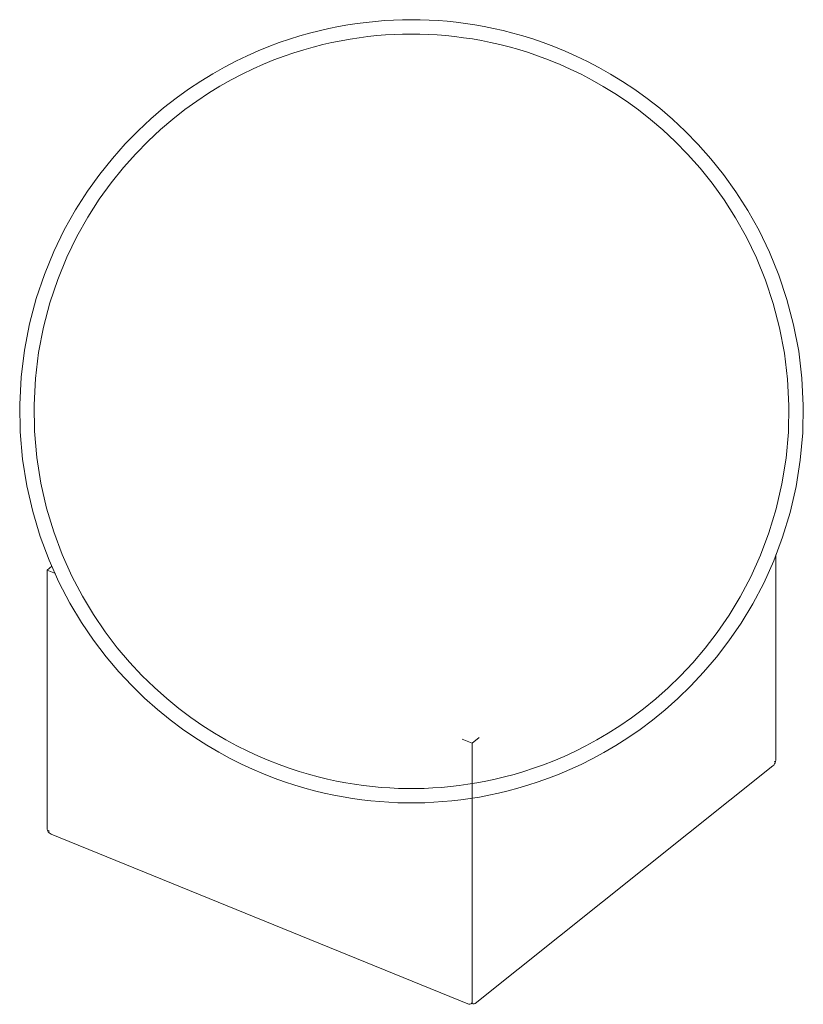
# Model space of a CAD drawing. Header units: millimetres. Extents: x -6696 to -5737, y -50 to 6679.
# Tile 2 of 4: x -6093 to -5973, y 607 to 758. Entities that reach past the tile are written whole.
import ezdxf

# ---------------------------------------------------------------- set-up
doc = ezdxf.new("R2010")
doc.units = ezdxf.units.MM
doc.layers.add('Luminarias', color=7, linetype='Continuous', lineweight=20)

# ---------------------------------------------------------------- blocks, each defined once
blk = doc.blocks.new('63503 - 68610 AMELIA White ceiling lamp-493526-00 Isometrico PDF')
at = {"layer": 'Luminarias', "color": 254, "lineweight": 9, "true_color": 0xeaeaea}
for p, q in [((-7241.27, 676.16), (-7241.27, 644.84)), ((-7352.87, 673.81), (-7352.13, 674.41)), ((-7352.87, 634.26), (-7352.87, 673.81)), ((-7352.87, 673.81), (-7351.59, 673.29)), ((-7287.79, 647.27), (-7289.29, 647.88)), ((-7287.79, 647.27), (-7286.69, 648.14)), ((-7287.79, 607.71), (-7287.79, 647.27)), ((-7241.53, 644.4), (-7241.42, 644.48)), ((-7241.73, 643.81), (-7287.33, 607.42)), ((-7352.86, 634.1), (-7352.87, 634.26)), ((-7352.71, 633.89), (-7352.48, 633.79)), ((-7352.22, 633.33), (-7288.44, 607.32)), ((-7287.94, 607.35), (-7287.84, 607.44)), ((-7287.86, 607.43), (-7287.63, 607.34)), ((-7287.84, 607.44), (-7287.84, 607.44)), ((-7287.81, 607.51), (-7287.8, 607.54)), ((-7287.79, 607.71), (-7287.78, 607.55)), ((-7287.78, 607.55), (-7287.76, 607.51))]:
    blk.add_line(p, q, dxfattribs=at)
for points in [[(-7319.73, 642.57, 0), (-7321.39, 643.28, 0), (-7323.09, 644.06, 0), (-7324.82, 644.93, 0), (-7326.59, 645.89, 0), (-7328.4, 646.95, 0), (-7330.25, 648.13, 0), (-7332.13, 649.43, 0), (-7334.04, 650.87, 0), (-7335.98, 652.45, 0), (-7337.94, 654.2, 0), (-7339.91, 656.11, 0), (-7341.88, 658.22, 0), (-7343.83, 660.53, 0), (-7345.75, 663.04, 0), (-7347.61, 665.78, 0), (-7349.38, 668.74, 0), (-7351.05, 671.93, 0), (-7352.57, 675.33, 0), (-7353.92, 678.95, 0), (-7355.07, 682.75, 0), (-7355.97, 686.71, 0), (-7356.62, 690.79, 0), (-7356.99, 694.96, 0), (-7357.06, 699.16, 0), (-7356.84, 703.35, 0), (-7356.34, 707.48, 0), (-7355.56, 711.51, 0), (-7354.53, 715.4, 0), (-7353.28, 719.11, 0), (-7351.84, 722.62, 0), (-7350.24, 725.92, 0), (-7348.52, 729, 0), (-7346.7, 731.85, 0), (-7344.81, 734.47, 0), (-7342.87, 736.88, 0), (-7340.91, 739.09, 0), (-7338.94, 741.1, 0), (-7336.97, 742.93, 0), (-7335.02, 744.6, 0), (-7333.09, 746.11, 0), (-7331.2, 747.47, 0), (-7329.33, 748.71, 0), (-7327.51, 749.83, 0), (-7325.72, 750.85, 0), (-7323.96, 751.76, 0), (-7322.25, 752.59, 0), (-7320.57, 753.33, 0), (-7318.93, 754, 0), (-7317.32, 754.61, 0), (-7315.74, 755.15, 0), (-7314.19, 755.63, 0), (-7312.67, 756.06, 0), (-7311.18, 756.44, 0), (-7309.7, 756.78, 0), (-7308.25, 757.07, 0), (-7306.82, 757.33, 0), (-7305.4, 757.54, 0), (-7304, 757.72, 0), (-7302.6, 757.87, 0), (-7301.22, 757.98, 0), (-7299.84, 758.06, 0), (-7298.47, 758.11, 0), (-7297.1, 758.12, 0), (-7295.73, 758.11, 0), (-7294.36, 758.06, 0), (-7292.99, 757.99, 0), (-7291.6, 757.88, 0), (-7290.21, 757.73, 0), (-7288.81, 757.55, 0), (-7287.39, 757.34, 0), (-7285.96, 757.09, 0), (-7284.51, 756.79, 0), (-7283.04, 756.46, 0), (-7281.54, 756.08, 0), (-7280.02, 755.65, 0), (-7278.48, 755.17, 0), (-7276.9, 754.63, 0), (-7275.29, 754.03, 0), (-7274.41, 753.68, 0)], [(-7318.9, 644.61, 0), (-7320.5, 645.29, 0), (-7322.13, 646.04, 0), (-7323.8, 646.88, 0), (-7325.51, 647.81, 0), (-7327.25, 648.83, 0), (-7329.03, 649.96, 0), (-7330.84, 651.22, 0), (-7332.68, 652.6, 0), (-7334.55, 654.13, 0), (-7336.44, 655.81, 0), (-7338.34, 657.65, 0), (-7340.23, 659.68, 0), (-7342.11, 661.9, 0), (-7343.96, 664.33, 0), (-7345.75, 666.97, 0), (-7347.46, 669.82, 0), (-7349.07, 672.89, 0), (-7350.54, 676.17, 0), (-7351.84, 679.65, 0), (-7352.94, 683.31, 0), (-7353.81, 687.13, 0), (-7354.44, 691.06, 0), (-7354.79, 695.07, 0), (-7354.86, 699.12, 0), (-7354.65, 703.16, 0), (-7354.16, 707.14, 0), (-7353.41, 711.02, 0), (-7352.42, 714.76, 0), (-7351.22, 718.34, 0), (-7349.83, 721.72, 0), (-7348.29, 724.9, 0), (-7346.63, 727.86, 0), (-7344.88, 730.61, 0), (-7343.06, 733.14, 0), (-7341.19, 735.46, 0), (-7339.3, 737.59, 0), (-7337.4, 739.53, 0), (-7335.51, 741.29, 0), (-7333.63, 742.89, 0), (-7331.77, 744.35, 0), (-7329.95, 745.66, 0), (-7328.15, 746.86, 0), (-7326.39, 747.94, 0), (-7324.67, 748.91, 0), (-7322.98, 749.79, 0), (-7321.32, 750.59, 0), (-7319.71, 751.31, 0), (-7318.13, 751.95, 0), (-7316.58, 752.53, 0), (-7315.06, 753.06, 0), (-7313.56, 753.52, 0), (-7312.1, 753.94, 0), (-7310.66, 754.3, 0), (-7309.24, 754.63, 0), (-7307.84, 754.91, 0), (-7306.46, 755.16, 0), (-7305.1, 755.36, 0), (-7303.74, 755.54, 0), (-7302.4, 755.68, 0), (-7301.07, 755.79, 0), (-7299.74, 755.86, 0), (-7298.42, 755.91, 0), (-7297.1, 755.92, 0), (-7295.78, 755.91, 0), (-7294.46, 755.87, 0), (-7293.13, 755.79, 0), (-7291.8, 755.68, 0), (-7290.46, 755.55, 0), (-7289.11, 755.37, 0), (-7287.74, 755.17, 0), (-7286.36, 754.92, 0), (-7284.97, 754.64, 0), (-7283.55, 754.32, 0), (-7282.11, 753.96, 0), (-7280.65, 753.54, 0), (-7279.16, 753.08, 0), (-7277.64, 752.56, 0), (-7276.09, 751.98, 0), (-7275.24, 751.64, 0)], [(-7319.73, 642.57, 0), (-7318.11, 641.93, 0), (-7316.51, 641.36, 0), (-7314.95, 640.85, 0), (-7313.42, 640.39, 0), (-7311.91, 639.99, 0), (-7310.43, 639.63, 0), (-7308.96, 639.32, 0), (-7307.52, 639.04, 0), (-7306.1, 638.81, 0), (-7304.69, 638.61, 0), (-7303.29, 638.45, 0), (-7301.9, 638.32, 0), (-7300.52, 638.22, 0), (-7299.15, 638.16, 0), (-7297.78, 638.13, 0), (-7296.41, 638.13, 0), (-7295.04, 638.16, 0), (-7293.66, 638.22, 0), (-7292.28, 638.32, 0), (-7290.9, 638.44, 0), (-7289.5, 638.6, 0), (-7288.09, 638.8, 0), (-7286.66, 639.03, 0), (-7285.22, 639.31, 0), (-7283.76, 639.62, 0), (-7282.28, 639.98, 0), (-7280.77, 640.38, 0), (-7279.24, 640.84, 0), (-7277.68, 641.34, 0), (-7276.09, 641.91, 0), (-7274.46, 642.55, 0), (-7272.8, 643.25, 0), (-7271.11, 644.03, 0), (-7269.38, 644.9, 0), (-7267.61, 645.86, 0), (-7265.8, 646.92, 0), (-7263.95, 648.09, 0), (-7262.07, 649.39, 0), (-7260.16, 650.82, 0), (-7258.22, 652.4, 0), (-7256.27, 654.14, 0), (-7254.3, 656.05, 0), (-7252.33, 658.15, 0), (-7250.37, 660.45, 0), (-7248.46, 662.96, 0), (-7246.59, 665.69, 0), (-7244.81, 668.64, 0), (-7243.14, 671.82, 0), (-7241.61, 675.22, 0), (-7240.26, 678.83, 0), (-7239.11, 682.62, 0), (-7238.19, 686.58, 0), (-7237.54, 690.66, 0), (-7237.16, 694.82, 0), (-7237.08, 699.03, 0), (-7237.29, 703.22, 0), (-7237.78, 707.35, 0), (-7238.55, 711.38, 0), (-7239.57, 715.27, 0), (-7240.82, 718.99, 0), (-7242.25, 722.51, 0), (-7243.84, 725.82, 0), (-7245.56, 728.9, 0), (-7247.38, 731.76, 0), (-7249.27, 734.39, 0), (-7251.21, 736.81, 0), (-7253.17, 739.02, 0), (-7255.14, 741.04, 0), (-7257.11, 742.88, 0), (-7259.06, 744.55, 0), (-7260.98, 746.06, 0), (-7262.88, 747.43, 0), (-7264.75, 748.67, 0), (-7266.58, 749.8, 0), (-7268.37, 750.81, 0), (-7270.12, 751.73, 0), (-7271.84, 752.56, 0), (-7273.52, 753.31, 0), (-7274.41, 753.68, 0)], [(-7318.9, 644.61, 0), (-7317.33, 643.99, 0), (-7315.8, 643.44, 0), (-7314.29, 642.95, 0), (-7312.82, 642.51, 0), (-7311.37, 642.12, 0), (-7309.94, 641.77, 0), (-7308.53, 641.47, 0), (-7307.14, 641.21, 0), (-7305.77, 640.98, 0), (-7304.41, 640.79, 0), (-7303.06, 640.64, 0), (-7301.72, 640.51, 0), (-7300.4, 640.42, 0), (-7299.07, 640.36, 0), (-7297.75, 640.33, 0), (-7296.43, 640.33, 0), (-7295.11, 640.36, 0), (-7293.79, 640.42, 0), (-7292.46, 640.51, 0), (-7291.12, 640.63, 0), (-7289.78, 640.79, 0), (-7288.42, 640.98, 0), (-7287.05, 641.2, 0), (-7285.66, 641.46, 0), (-7284.25, 641.76, 0), (-7282.82, 642.11, 0), (-7281.37, 642.5, 0), (-7279.89, 642.94, 0), (-7278.39, 643.43, 0), (-7276.86, 643.97, 0), (-7275.29, 644.58, 0), (-7273.69, 645.26, 0), (-7272.06, 646.02, 0), (-7270.39, 646.85, 0), (-7268.69, 647.77, 0), (-7266.95, 648.8, 0), (-7265.17, 649.93, 0), (-7263.36, 651.18, 0), (-7261.52, 652.55, 0), (-7259.65, 654.07, 0), (-7257.76, 655.75, 0), (-7255.86, 657.59, 0), (-7253.97, 659.61, 0), (-7252.09, 661.83, 0), (-7250.24, 664.25, 0), (-7248.45, 666.88, 0), (-7246.73, 669.72, 0), (-7245.12, 672.79, 0), (-7243.65, 676.06, 0), (-7242.34, 679.53, 0), (-7241.23, 683.19, 0), (-7240.35, 687, 0), (-7239.72, 690.93, 0), (-7239.36, 694.94, 0), (-7239.28, 698.99, 0), (-7239.48, 703.03, 0), (-7239.96, 707.01, 0), (-7240.7, 710.9, 0), (-7241.68, 714.64, 0), (-7242.88, 718.23, 0), (-7244.26, 721.62, 0), (-7245.79, 724.8, 0), (-7247.45, 727.77, 0), (-7249.2, 730.52, 0), (-7251.02, 733.06, 0), (-7252.89, 735.39, 0), (-7254.78, 737.52, 0), (-7256.68, 739.47, 0), (-7258.57, 741.24, 0), (-7260.45, 742.84, 0), (-7262.31, 744.3, 0), (-7264.14, 745.62, 0), (-7265.93, 746.82, 0), (-7267.7, 747.9, 0), (-7269.42, 748.88, 0), (-7271.11, 749.77, 0), (-7272.76, 750.57, 0), (-7274.38, 751.29, 0), (-7275.24, 751.64, 0)], [(-7241.73, 643.81, 0), (-7241.61, 643.93, 0), (-7241.5, 644.09, 0), (-7241.4, 644.27, 0), (-7241.33, 644.46, 0), (-7241.28, 644.66, 0), (-7241.27, 644.84, 0)], [(-7352.87, 634.26, 0), (-7352.85, 634.08, 0), (-7352.79, 633.89, 0), (-7352.68, 633.71, 0), (-7352.55, 633.55, 0), (-7352.39, 633.42, 0), (-7352.22, 633.33, 0)], [(-7288.44, 607.32, 0), (-7288.28, 607.27, 0), (-7288.12, 607.27, 0), (-7287.98, 607.32, 0), (-7287.88, 607.42, 0), (-7287.81, 607.55, 0)], [(-7287.73, 607.43, 0), (-7287.66, 607.35, 0), (-7287.56, 607.33, 0), (-7287.45, 607.35, 0), (-7287.33, 607.42, 0)]]:
    blk.add_polyline3d(points, dxfattribs=at)

msp = doc.modelspace()

# ---------------------------------------------------------------- block references
at = {"layer": 'Luminarias', "color": 254, "lineweight": 9, "true_color": 0xeaeaea}
msp.add_blockref('63503 - 68610 AMELIA White ceiling lamp-493526-00 Isometrico PDF', (1263.58, 0), dxfattribs=at)

doc.saveas('drawing.dxf')
